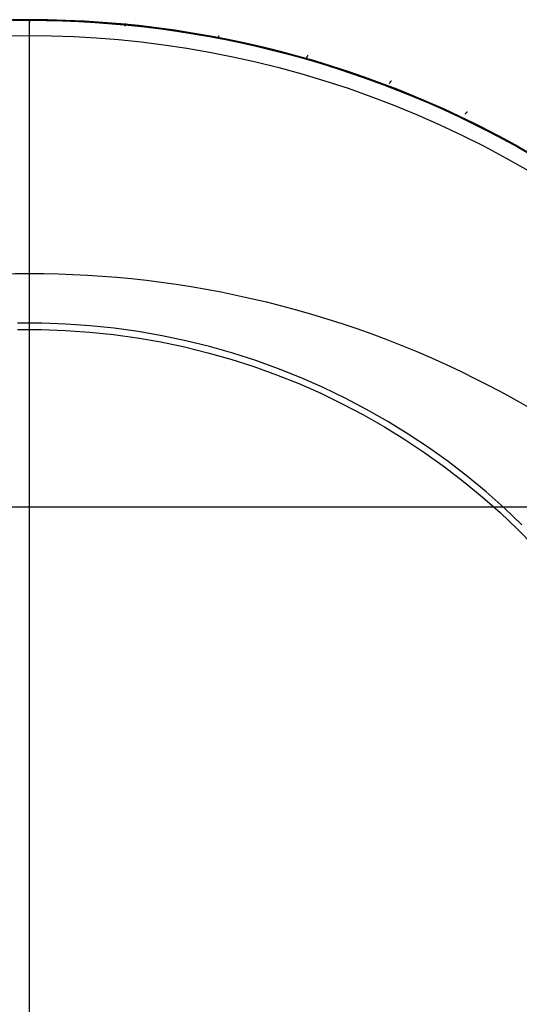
# Model space of a CAD drawing. Header units: millimetres. Extents: x -126 to 126, y -126 to 126.
# Tile 4 of 4: x -1 to 61, y 3 to 126. Entities that reach past the tile are written whole.
import ezdxf

# ---------------------------------------------------------------- set-up
doc = ezdxf.new("R2010")
doc.units = ezdxf.units.MM
doc.header["$MEASUREMENT"] = 0
doc.layers.add('Predefinito', color=5, linetype='Continuous')

msp = doc.modelspace()

# ---------------------------------------------------------------- linework, layer by layer
at = {"layer": 'Predefinito'}
for points in [[(-2.174840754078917, 125.981229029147), (2.174840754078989, 125.981229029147), (6.521930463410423, 125.8310948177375), (10.86124786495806, 125.5310053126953), (15.18762171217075, 125.0813181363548), (19.49589618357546, 124.4825691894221), (23.7809370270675, 123.7354720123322), (28.03763767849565, 122.8409169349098), (32.26092534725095, 121.7999700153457), (36.44576706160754, 120.6138717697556), (40.58717566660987, 119.2840356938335), (44.68021576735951, 117.8120465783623), (48.72000961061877, 116.1996586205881), (52.70174289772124, 114.448793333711), (56.62067052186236, 112.5615372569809), (60.47212222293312, 110.5401394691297), (64.25150815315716, 108.3870089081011)], [(-2.752297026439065, 123.9694513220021), (-7.6e-15, 124), (2.75229702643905, 123.9694513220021), (5.527950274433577, 123.8767200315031), (8.325141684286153, 123.7202166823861), (11.14195029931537, 123.498408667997), (13.97635346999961, 123.2098273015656), (16.82622858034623, 122.8530749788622), (19.68935531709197, 122.4268323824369), (22.56341849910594, 121.9298656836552), (25.44601148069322, 121.3610336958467), (28.33464013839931, 120.7192949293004), (31.22672744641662, 120.0037144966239), (34.11961864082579, 119.2134708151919), (37.01058696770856, 118.3478620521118), (39.8968400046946, 117.4063122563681), (42.77552653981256, 116.3883771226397), (45.64374398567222, 115.2937493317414), (48.49854630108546, 114.1222634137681), (51.33695238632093, 112.8739000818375), (54.15595491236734, 111.5487899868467), (56.95252953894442, 110.1472168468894), (59.72364447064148, 108.6696199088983), (62.46627029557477, 107.1165957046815)], [(1.42e-14, 87.99005625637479), (1.42e-14, 124)], [(61.67906372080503, 62.7530325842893), (59.47631927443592, 64.84456373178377), (57.20269577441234, 66.85881838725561), (54.86090274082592, 68.79339612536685), (52.45373093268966, 70.64599147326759), (49.98404902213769, 72.41439665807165), (47.45480017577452, 74.09650423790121), (44.86899854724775, 75.69030961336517), (42.22972568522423, 77.19391341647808), (39.54012686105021, 78.60552377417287), (36.80340732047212, 79.92345844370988), (34.02282846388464, 81.14614681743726), (31.20170395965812, 82.27213179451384), (28.34339579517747, 83.30007151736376), (25.45131027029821, 84.22874097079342), (22.52889393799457, 85.0570334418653), (19.57962949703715, 85.78396183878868), (16.60703164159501, 86.40865986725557), (13.61464287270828, 86.93038306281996), (10.60602927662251, 87.34850967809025), (7.584776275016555, 87.66254142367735), (4.554484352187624, 87.8721040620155), (1.518764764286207, 87.97694785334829), (-1.518764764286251, 87.97694785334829)], [(-1.505146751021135, 87.18810202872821), (1.505146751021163, 87.18810202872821), (4.513646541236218, 87.0841983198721), (7.516767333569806, 86.87651472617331), (10.51093025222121, 86.56529874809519), (13.49256709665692, 86.15092126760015), (16.45812459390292, 85.63387610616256), (19.40406863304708, 85.0147794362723), (22.32688847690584, 84.29436904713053), (25.22310094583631, 83.4735034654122), (28.08925456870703, 82.5531609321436), (30.92193369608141, 81.5344382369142), (33.71776257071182, 80.41854941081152), (36.47340935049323, 79.20682427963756), (39.18559007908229, 77.90070687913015), (41.85107259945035, 76.50175373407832), (44.46668040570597, 75.0116320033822), (47.02929642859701, 73.43211749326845), (49.53586675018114, 71.76509254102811), (51.9834042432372, 70.01254377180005), (54.36899213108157, 68.17655973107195), (56.68978746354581, 66.25932839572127), (58.94302450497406, 64.26313456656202), (61.12601803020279, 62.1903571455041), (63.23616652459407, 60.04346630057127)], [(-107.1912921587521, 65.00000000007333), (107.191292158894, 64.99999999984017)], [(-6.7970604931e-06, -125.9999999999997), (-6.7970604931e-06, 64.9999999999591)]]:
    msp.add_lwpolyline(points, dxfattribs=at)
at = {"layer": 'Predefinito', "extrusion": (1, 0, 0)}
for points in [[(126, 59.52221844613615), (126, 68)], [(126, 59.52221844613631), (125.9997015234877, 59.49778764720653), (125.9988006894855, 59.47325741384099), (125.997290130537, 59.44864946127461), (125.9951635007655, 59.42398603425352), (125.9924155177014, 59.39928984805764), (125.9890420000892, 59.37458402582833), (125.9850399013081, 59.34989203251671), (125.9804073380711, 59.32523760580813), (125.9751436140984, 59.30064468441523), (125.9692492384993, 59.27613733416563), (125.9627259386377, 59.25173967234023), (125.9555766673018, 59.22747579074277), (125.947805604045, 59.20336967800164), (125.9394181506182, 59.17944514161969), (125.9304209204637, 59.1557257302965), (125.920821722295, 59.13223465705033), (125.91062953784, 59.10899472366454), (125.899854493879, 59.08602824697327), (125.8885078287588, 59.06335698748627), (125.8766018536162, 59.04100208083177), (125.8641499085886, 59.01898397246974), (125.8511663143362, 58.99732235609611), (125.837666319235, 58.97603611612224), (125.8236660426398, 58.95514327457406), (125.8091824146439, 58.93466094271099), (125.7942331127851, 58.91460527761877), (125.7788364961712, 58.89499144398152), (125.7630115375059, 58.87583358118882), (125.7467777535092, 58.85714477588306), (125.7301551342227, 58.83893704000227), (125.7131640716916, 58.82122129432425), (125.6958252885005, 58.8040073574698)], [(124, 70), (126, 68.00000000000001)], [(64.99999999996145, -2.3491e-12), (125.6958252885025, 58.80400735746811)], [(87.2010928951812, 69.614440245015), (87.22222507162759, 69.6406522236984), (87.24422768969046, 69.66613793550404), (87.26707580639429, 69.69086848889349), (87.29074352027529, 69.71481584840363), (87.31520400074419, 69.73795286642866), (87.34042951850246, 69.76025331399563), (87.36639147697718, 69.7816919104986), (87.39306044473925, 69.80224435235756), (87.42040618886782, 69.82188734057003), (87.44839770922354, 69.84059860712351), (87.47700327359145, 69.85835694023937), (87.50619045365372, 69.87514220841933), (87.53592616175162, 69.89093538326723), (87.56617668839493, 69.90571856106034), (87.59690774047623, 69.91947498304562), (87.62808448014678, 69.93218905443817), (87.65967156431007, 69.94384636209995), (87.691633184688, 69.95443369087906), (87.72393310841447, 69.96393903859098), (87.75653471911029, 69.9723516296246), (87.78940105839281, 69.97966192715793), (87.8224948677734, 69.98586164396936), (87.85577863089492, 69.9909437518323), (87.88921461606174, 69.99490248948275), (87.92276491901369, 69.99773336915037), (87.9563915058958, 69.99943318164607), (87.9900562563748, 70)], [(0, 27.00000000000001), (3.720835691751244, 27.06264825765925), (7.437453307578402, 27.25052201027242), (11.14563955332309, 27.56340827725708), (14.84119069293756, 28.00095235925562), (18.51991731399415, 28.56265824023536), (22.17764907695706, 29.24788914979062), (25.81023944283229, 30.05586828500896), (29.41357037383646, 30.98567969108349), (32.98355700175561, 32.03626929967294), (36.51615225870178, 33.20644612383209), (40.00735146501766, 34.49488360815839), (43.45319686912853, 35.90012113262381), (46.84978213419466, 37.42056566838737), (50.19325676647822, 39.05449358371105), (53.47983048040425, 40.80005259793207), (56.70577749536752, 42.65526388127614), (59.8674407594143, 44.61802429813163), (62.96123609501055, 46.68610879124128), (65.98365626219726, 48.85717290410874), (68.93127493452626, 51.12875543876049), (71.8007505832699, 53.49828124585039), (74.5888302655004, 55.96306414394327), (77.2923533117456, 58.52030996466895), (79.90825490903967, 61.16711972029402), (82.43356957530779, 63.90049289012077), (84.86543452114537, 66.71733082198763), (87.2010928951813, 69.61444024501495)]]:
    msp.add_lwpolyline(points, dxfattribs=at)
at = {"layer": 'Predefinito', "extrusion": (0, -0.6958252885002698, 0.7182110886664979)}
msp.add_lwpolyline([(-107.191292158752, 46.68372076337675), (-105.001271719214, 51.58082738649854), (-102.6875336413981, 56.39095202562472), (-100.2527573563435, 61.10514534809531), (-97.70006272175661, 65.71467428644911), (-95.03299844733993, 70.2110741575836), (-92.25552672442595, 74.58619927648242), (-89.37200418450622, 78.83227144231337), (-86.38715937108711, 82.94192569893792), (-83.30606696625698, 86.90825280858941), (-80.13411906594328, 90.72483792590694), (-76.87699384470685, 94.3857950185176), (-73.54062199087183, 97.88579664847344), (-71.84463228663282, 99.5739332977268), (-70.131151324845, 101.2200988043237), (-68.40097547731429, 102.8237945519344), (-66.6549100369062, 104.3845605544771), (-64.89376802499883, 105.9019757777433), (-63.11836899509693, 107.3756583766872), (-61.32953783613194, 108.8052658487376), (-59.52810357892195, 110.1904951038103), (-57.7148982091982, 111.5310824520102), (-55.89075549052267, 112.8268035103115), (-54.05650980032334, 114.0774730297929), (-52.21299498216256, 115.2829446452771), (-50.36104321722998, 116.4431105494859), (-48.50148391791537, 117.557901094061), (-46.63514264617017, 118.627284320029), (-44.76284005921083, 119.6512654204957), (-42.88539088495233, 120.629886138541), (-41.00360292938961, 121.5632241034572), (-39.11827611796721, 122.4513921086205), (-37.2302015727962, 123.2945373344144), (-35.34016072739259, 124.0928405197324), (-33.4489244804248, 124.8465150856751), (-31.55725238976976, 125.5558062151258), (-29.66589190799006, 126.220989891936), (-27.77557766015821, 126.8423719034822), (-25.88703076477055, 127.4202868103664), (-24.00095819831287, 127.9550968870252), (-22.11805220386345, 128.4471910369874), (-20.23898974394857, 128.896983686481), (-18.3644319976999, 129.3049136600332), (-16.49502390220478, 129.671443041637), (-14.6313937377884, 129.9970560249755), (-12.7741527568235, 130.2822577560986), (-10.92389485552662, 130.5275731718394), (-9.081196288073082, 130.7335458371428), (-7.246615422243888, 130.9007367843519), (-5.420692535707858, 131.0297233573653), (-3.60394965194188, 131.1210980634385), (-1.79689041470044, 131.1754674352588), (1.367368e-10, 131.1934509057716), (1.796890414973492, 131.1754674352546), (3.603949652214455, 131.1210980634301), (5.420692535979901, 131.0297233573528), (7.246615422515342, 130.9007367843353), (9.081196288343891, 130.733545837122), (10.92389485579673, 130.5275731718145), (12.77415275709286, 130.2822577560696), (14.63139373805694, 129.9970560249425), (16.49502390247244, 129.6714430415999), (18.36443199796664, 129.3049136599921), (20.23898974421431, 128.896983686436), (22.11805220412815, 128.4471910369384), (24.00095819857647, 127.9550968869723), (25.88703076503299, 127.4202868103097), (27.77557766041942, 126.8423719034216), (29.66589190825, 126.2209898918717), (31.55725239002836, 125.5558062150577), (33.448924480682, 124.8465150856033), (35.34016072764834, 124.092840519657), (37.23020157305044, 123.2945373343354), (39.1182761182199, 122.4513921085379), (41.00360292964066, 121.5632241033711), (42.88539088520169, 120.6298861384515), (44.76284005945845, 119.6512654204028), (46.63514264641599, 118.6272843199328), (48.50148391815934, 117.5579010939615), (50.36104321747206, 116.4431105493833), (52.21299498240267, 115.2829446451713), (54.05650980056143, 114.077473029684), (55.89075549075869, 112.8268035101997), (57.7148982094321, 111.5310824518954), (59.52810357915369, 110.1904951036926), (61.32953783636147, 108.8052658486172), (63.11836899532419, 107.375658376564), (64.89376802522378, 105.9019757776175), (66.65491003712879, 104.3845605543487), (68.40097547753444, 102.8237945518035), (70.1311513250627, 101.2200988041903), (71.84463228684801, 99.57393329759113), (73.54062199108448, 97.88579664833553), (76.87699384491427, 94.38579501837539), (80.1341190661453, 90.72483792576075), (83.30606696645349, 86.9082528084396), (86.38715937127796, 82.94192569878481), (89.37200418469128, 78.83227144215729), (92.25552672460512, 74.58619927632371), (95.0329984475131, 70.2110741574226), (97.70006272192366, 65.71467428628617), (100.2527573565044, 61.10514534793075), (102.6875336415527, 56.39095202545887), (105.0012717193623, 51.5808273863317), (107.191292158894, 46.68372076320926)], dxfattribs=at)
at = {"layer": 'Predefinito', "extrusion": (0.9958411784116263, -0.06543351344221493, -0.06339402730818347)}
msp.add_lwpolyline([(125.9999999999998, 59.1424358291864), (125.999700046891, 59.11794468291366), (125.9987947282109, 59.09335333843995), (125.9972766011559, 59.06868367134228), (125.9951392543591, 59.0439580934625), (125.9923773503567, 59.01919949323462), (125.9889866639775, 58.99443117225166), (125.9849641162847, 58.96967677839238), (125.9803078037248, 58.94496023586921), (125.9750170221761, 58.92030567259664), (125.9690922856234, 58.89573734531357), (125.9625353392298, 58.87127956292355), (125.9553491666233, 58.84695660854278), (125.9475379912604, 58.82279266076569), (125.9391072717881, 58.79881171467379), (125.93006369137, 58.77503750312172), (125.9204151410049, 58.75149341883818), (125.9101706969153, 58.72820243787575), (125.8993405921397, 58.70518704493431), (125.887936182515, 58.68246916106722), (125.875969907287, 58.66007007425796), (125.8634552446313, 58.63801037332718), (125.8504066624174, 58.6163098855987), (125.8368395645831, 58.59498761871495), (125.8227702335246, 58.57406170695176), (125.8082157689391, 58.55354936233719), (125.7931940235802, 58.5334668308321), (125.7777235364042, 58.51382935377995), (125.7618234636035, 58.49465113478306), (125.7455135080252, 58.47594531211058), (125.7288138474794, 58.45772393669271), (125.7117450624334, 58.43999795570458), (125.6943280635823, 58.42277720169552)], dxfattribs=at)
at = {"layer": 'Predefinito', "extrusion": (0.9835308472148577, -0.1298097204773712, -0.1257637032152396)}
msp.add_lwpolyline([(126.0000000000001, 58.01668451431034), (125.999695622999, 57.99201345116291), (125.9987768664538, 57.96723988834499), (125.9972360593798, 57.94238618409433), (125.9950665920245, 57.91747525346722), (125.9922629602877, 57.8925305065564), (125.9888208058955, 57.86757578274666), (125.9847369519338, 57.84263528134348), (125.9800094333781, 57.81773348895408), (125.9746375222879, 57.7928951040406), (125.9686217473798, 57.76814495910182), (125.9619639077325, 57.74350794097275), (125.9546670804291, 57.71900890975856), (125.9467356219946, 57.69467261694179), (125.9381751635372, 57.67052362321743), (125.9289925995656, 57.6465862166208), (125.9191960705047, 57.62288433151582), (125.9087949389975, 57.59944146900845), (125.8977997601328, 57.57628061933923), (125.8862222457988, 57.5534241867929), (125.8740752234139, 57.53089391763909), (125.8613725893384, 57.50871083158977), (125.8481292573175, 57.48689515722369), (125.8343611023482, 57.46546627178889), (125.8200849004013, 57.44444264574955), (125.8053182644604, 57.42384179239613), (125.7900795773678, 57.40368022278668), (125.7743879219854, 57.38397340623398), (125.7582630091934, 57.36473573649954), (125.7417251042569, 57.34598050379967), (125.7247949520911, 57.32771987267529), (125.7074937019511, 57.30996486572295), (125.689842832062, 57.29272535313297)], dxfattribs=at)
at = {"layer": 'Predefinito', "extrusion": (0.9635468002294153, -0.1921500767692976, -0.186160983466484)}
msp.add_lwpolyline([(125.9999999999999, 56.18408747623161), (125.9996882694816, 56.1591202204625), (125.9987471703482, 56.13404659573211), (125.9971686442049, 56.10888977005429), (125.9949457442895, 56.08367350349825), (125.992072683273, 56.05842208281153), (125.9885448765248, 56.03316025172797), (125.9843589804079, 56.00791313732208), (125.9795129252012, 55.98270617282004), (125.9740059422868, 55.95756501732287), (125.9678385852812, 55.93251547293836), (125.9610127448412, 55.907583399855), (125.9535316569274, 55.88279462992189), (125.9453999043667, 55.85817487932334), (125.936623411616, 55.83374966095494), (125.9272094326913, 55.80954419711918), (125.9171665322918, 55.78558333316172), (125.9065045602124, 55.76189145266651), (125.895234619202, 55.73849239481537), (125.8833690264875, 55.71540937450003), (125.8709212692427, 55.69266490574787), (125.8579059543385, 55.67028072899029), (125.8443387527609, 55.64827774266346), (125.8302363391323, 55.62667593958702), (125.8156163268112, 55.60549434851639), (125.8004971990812, 55.58475098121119), (125.7848982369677, 55.56446278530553), (125.7688394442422, 55.54464560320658), (125.7523414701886, 55.52531413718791), (125.7354255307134, 55.50648192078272), (125.7181133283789, 55.48816129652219), (125.7004269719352, 55.47036340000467), (125.6823888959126, 55.45309815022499)], dxfattribs=at)
at = {"layer": 'Predefinito', "extrusion": (0.936621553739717, -0.2516200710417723, -0.2437773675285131)}
msp.add_lwpolyline([(125.9999999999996, 53.70468576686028), (125.9996780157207, 53.67931127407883), (125.9987057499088, 53.65382492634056), (125.9970745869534, 53.62825103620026), (125.9947770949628, 53.60261455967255), (125.9918070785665, 53.5769410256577), (125.9881596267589, 53.55125646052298), (125.98383115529, 53.52558730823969), (125.978819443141, 53.49996034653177), (125.9731236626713, 53.4744025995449), (125.9667444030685, 53.44894124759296), (125.9596836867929, 53.42360353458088), (125.9519449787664, 53.39841667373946), (125.9435331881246, 53.37340775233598), (125.934454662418, 53.34860363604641), (125.924717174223, 53.32403087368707), (125.9143299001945, 53.29971560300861), (125.9033033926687, 53.27568345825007), (125.8916495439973, 53.2519594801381), (125.879381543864, 53.22856802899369), (125.8665138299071, 53.20553270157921), (125.853062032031, 53.1828762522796), (125.8390429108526, 53.16062051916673), (125.8244742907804, 53.13878635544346), (125.809374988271, 53.11739356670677), (125.7937647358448, 53.09646085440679), (125.777664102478, 53.07600576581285), (125.761094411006, 53.0560446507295), (125.7440776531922, 53.03659262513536), (125.7266364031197, 53.01766354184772), (125.708793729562, 52.99926996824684), (125.6905731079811, 52.98142317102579), (125.6719983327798, 52.96413310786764)], dxfattribs=at)
at = {"layer": 'Predefinito', "extrusion": (0.9036618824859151, -0.3075715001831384, -0.2979848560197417)}
msp.add_lwpolyline([(126, 50.65291589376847), (125.9996649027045, 50.62702994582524), (125.998652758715, 50.60102497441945), (125.9969542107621, 50.5749267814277), (125.9945611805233, 50.54876188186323), (125.991466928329, 50.52255742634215), (125.9876661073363, 50.49634111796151), (125.9831548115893, 50.47014112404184), (125.9779306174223, 50.44398598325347), (125.9719926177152, 50.41790450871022), (125.9653414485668, 50.39192568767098), (125.9579793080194, 50.36607857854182), (125.9499099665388, 50.34039220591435), (125.9411387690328, 50.31489545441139), (125.931672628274, 50.28961696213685), (125.921520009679, 50.26458501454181), (125.910690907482, 50.23982743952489), (125.8991968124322, 50.21537150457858), (125.8870506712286, 50.19124381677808), (125.8742668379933, 50.16747022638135), (125.8608610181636, 50.14407573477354), (125.8468502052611, 50.12108440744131), (125.8322526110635, 50.09851929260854), (125.81708758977, 50.07640234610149), (125.8013755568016, 50.05475436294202), (125.7851379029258, 50.03359491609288), (125.7683969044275, 50.01294230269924), (125.7511756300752, 49.99281349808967), (125.733497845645, 49.97322411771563), (125.7153879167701, 49.95418838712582), (125.6968707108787, 49.93571911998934), (125.6779714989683, 49.91782770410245), (125.6587158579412, 49.90052409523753)], dxfattribs=at)
at = {"layer": 'Predefinito', "extrusion": (0.8656610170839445, -0.3595584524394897, -0.3483514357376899)}
msp.add_lwpolyline([(126.0000000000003, 47.11047389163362), (125.9996489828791, 47.08398028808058), (125.9985883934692, 47.05735872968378), (125.9968079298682, 47.03063686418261), (125.9942986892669, 47.00384314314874), (125.9910532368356, 46.9770067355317), (125.9870656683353, 46.95015743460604), (125.9823316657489, 46.92332555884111), (125.9768485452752, 46.89654184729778), (125.9706152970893, 46.86983735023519), (125.9636326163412, 46.84324331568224), (125.9559029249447, 46.81679107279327), (125.9474303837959, 46.79051191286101), (125.9382208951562, 46.76443696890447), (125.9282820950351, 46.73859709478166), (125.9176233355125, 46.71302274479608), (125.9062556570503, 46.68774385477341), (125.8941917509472, 46.66278972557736), (125.8814459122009, 46.63818891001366), (125.8680339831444, 46.61396910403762), (125.8539732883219, 46.59015704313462), (125.839282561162, 46.56677840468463), (125.8239818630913, 46.54385771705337), (125.8080924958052, 46.52141827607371), (125.7916369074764, 46.49948206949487), (125.7746385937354, 46.47806970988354), (125.7571219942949, 46.4572003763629), (125.7391123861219, 46.43689176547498), (125.7206357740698, 46.41716005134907), (125.7017187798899, 46.3980198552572), (125.6823885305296, 46.37948422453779), (125.6626725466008, 46.36156462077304), (125.6425986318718, 46.34427091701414)], dxfattribs=at)
at = {"layer": 'Predefinito', "extrusion": (0.823618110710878, -0.4073296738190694, -0.3946336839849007)}
msp.add_lwpolyline([(125.9999999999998, 43.15974355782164), (125.999630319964, 43.13255489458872), (125.9985128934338, 43.10522749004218), (125.9966362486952, 43.07779120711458), (125.9939904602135, 43.05027682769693), (125.9905672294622, 43.02271595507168), (125.9863599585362, 42.99514090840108), (125.9813638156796, 42.96758460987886), (125.9755757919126, 42.94008046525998), (125.9689947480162, 42.91266223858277), (125.9616214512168, 42.88536392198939), (125.9534586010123, 42.85821960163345), (125.9445108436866, 42.83126332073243), (125.9347847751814, 42.8045289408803), (125.9242889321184, 42.77805000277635), (125.9130337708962, 42.75185958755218), (125.901031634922, 42.72599017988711), (125.8882967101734, 42.70047353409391), (125.8748449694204, 42.67534054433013), (125.8606941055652, 42.65062112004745), (125.8458634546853, 42.62634406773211), (125.830373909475, 42.60253697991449), (125.8142478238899, 42.57922613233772), (125.7975089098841, 42.55643639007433), (125.7801821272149, 42.53419112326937), (125.7622935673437, 42.51251213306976), (125.7438703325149, 42.49141958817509), (125.7249404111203, 42.47093197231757), (125.7055325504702, 42.45106604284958), (125.6856761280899, 42.431836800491), (125.6654010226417, 42.41325747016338), (125.6447374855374, 42.39533949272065), (125.6237160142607, 42.37809252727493)], dxfattribs=at)
at = {"layer": 'Predefinito', "extrusion": (0, 1, 0)}
msp.add_lwpolyline([(81.64546747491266, 29.40200367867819), (-81.64546747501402, 29.40200367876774)], dxfattribs=at)
at = {"layer": 'Predefinito', "extrusion": (-0.6026023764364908, 0.34791264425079, 0.7182110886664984)}
msp.add_lwpolyline([(107.1912921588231, 46.68372076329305), (105.6753081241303, 50.11175464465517), (104.102789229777, 53.49005492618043), (101.7772291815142, 58.19253451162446), (99.34215116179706, 62.78628660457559), (96.80015628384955, 67.26634769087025), (94.15399904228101, 71.62791735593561), (91.40650868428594, 75.8662802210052), (88.56065982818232, 79.97689765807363), (85.6194976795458, 83.95532271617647), (82.58620417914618, 87.79729808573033), (79.46402738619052, 91.49866438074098), (76.25634287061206, 95.05546393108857), (72.96658756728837, 98.46384281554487), (71.2920424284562, 100.1112333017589), (69.59831614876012, 101.7201600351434), (67.88586023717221, 103.2901814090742), (66.15513963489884, 104.8208837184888), (64.40662237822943, 106.3118604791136), (62.64077650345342, 107.7627052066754), (60.85807334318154, 109.1730184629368), (59.0589963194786, 110.5424298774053), (57.2440316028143, 111.8705765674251), (55.41366536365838, 113.1570956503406), (53.56838672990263, 114.401631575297), (51.70869552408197, 115.6038589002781), (49.83509395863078, 116.7634599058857), (47.94808424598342, 117.8801168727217), (46.0481712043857, 118.953519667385), (44.13586890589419, 119.9833891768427), (42.21169344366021, 120.9694542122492), (40.27616091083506, 121.9114435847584), (38.32978964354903, 122.8090939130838), (36.37310575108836, 123.6621736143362), (34.40663698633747, 124.4704591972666), (32.43091110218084, 125.2337271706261), (30.44645772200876, 125.9517620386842), (28.45381272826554, 126.6243807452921), (26.45351326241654, 127.2514084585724), (24.44609646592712, 127.8326703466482), (22.43210097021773, 128.3679997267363), (20.41207012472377, 128.8572628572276), (18.38654814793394, 129.3003343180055), (16.35607925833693, 129.6970886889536), (14.32120877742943, 130.047408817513), (12.28248518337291, 130.3512108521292), (10.24045742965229, 130.6084193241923), (8.195674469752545, 130.8189587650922), (6.148685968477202, 130.9827620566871), (4.100043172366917, 131.099795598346), (2.050297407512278, 131.1700341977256), (3.9186e-12, 131.1934526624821), (-2.050297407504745, 131.1700341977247), (-4.100043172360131, 131.0997955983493), (-6.148685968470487, 130.9827620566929), (-8.195674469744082, 130.8189587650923), (-10.24045742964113, 130.6084193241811), (-12.28248518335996, 130.3512108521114), (-14.32120877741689, 130.0474088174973), (-16.35607925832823, 129.6970886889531), (-18.38654814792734, 129.3003343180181), (-20.41207012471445, 128.8572628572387), (-22.43210097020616, 128.36799972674), (-24.44609646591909, 127.8326703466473), (-26.45351326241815, 127.251408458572), (-28.45381272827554, 126.6243807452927), (-30.44645772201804, 125.951762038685), (-32.43091110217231, 125.2337271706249), (-34.40663698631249, 124.4704591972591), (-36.3731057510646, 123.6621736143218), (-38.32978964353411, 122.8090939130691), (-40.27616091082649, 121.9114435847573), (-42.21169344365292, 120.9694542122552), (-44.13586890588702, 119.9833891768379), (-46.04817120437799, 118.953519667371), (-47.94808424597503, 117.8801168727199), (-49.83509395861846, 116.7634599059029), (-51.70869552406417, 115.6038589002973), (-53.56838672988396, 114.4016315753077), (-55.41366536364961, 113.157095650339), (-57.2440316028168, 111.8705765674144), (-59.05899631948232, 110.5424298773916), (-60.85807334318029, 109.1730184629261), (-62.64077650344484, 107.7627052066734), (-64.40662237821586, 106.3118604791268), (-66.15513963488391, 104.8208837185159), (-67.88586023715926, 103.2901814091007), (-69.59831614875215, 101.7201600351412), (-71.29204242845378, 100.1112333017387), (-72.96658756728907, 98.4638428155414), (-76.25634287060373, 95.05546393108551), (-79.46402738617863, 91.49866438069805), (-82.58620417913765, 87.79729808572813), (-85.6194976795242, 83.95532271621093), (-88.56065982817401, 79.97689765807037), (-91.40650868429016, 75.86628022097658), (-94.15399904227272, 71.62791735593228), (-96.8001562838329, 67.26634769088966), (-99.3421511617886, 62.78628660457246), (-101.7772291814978, 58.19253451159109), (-104.1027892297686, 53.49005492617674), (-105.67530812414, 50.1117546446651), (-107.1912921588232, 46.68372076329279)], dxfattribs=at)
at = {"layer": 'Predefinito'}
for points in [[(61.36839270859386, 110.0447821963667, 44.18738577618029), (59.54222820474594, 111.0434510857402, 45.14727557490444), (57.69025275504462, 112.0168251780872, 46.08285289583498), (55.81299808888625, 112.9640095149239, 46.99324643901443), (53.91099593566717, 113.8841091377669, 47.87758490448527), (51.98477802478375, 114.7762290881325, 48.73499699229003), (50.03334227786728, 115.6402106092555, 49.56529061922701), (48.05609770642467, 116.4757496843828, 50.36820171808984), (46.05419267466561, 117.2817334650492, 51.142751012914), (44.02877554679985, 118.0570491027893, 51.887959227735), (41.98219379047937, 118.8002533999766, 52.60241620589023), (39.91579207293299, 119.5104104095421, 53.28510462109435), (37.82921455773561, 120.1871681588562, 53.93563444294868), (35.72210540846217, 120.8301746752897, 54.55361564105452), (33.58788476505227, 121.4406676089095, 55.14026810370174), (31.43235656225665, 122.0162880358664, 55.6934112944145), (29.25856805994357, 122.5557747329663, 56.2118650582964), (27.06956651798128, 123.0578664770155, 56.69444924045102), (24.86808044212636, 123.5215719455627, 57.14019221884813), (22.65511809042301, 123.9465448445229, 57.54871361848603), (20.4311463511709, 124.3324914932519, 57.91972015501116), (18.19663211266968, 124.6791182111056, 58.25291854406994), (15.95203023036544, 124.9861338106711, 58.54801550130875), (13.6978290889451, 125.253233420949, 58.80471774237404), (11.43454587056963, 125.4801028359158, 59.02273198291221), (9.162697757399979, 125.6664278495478, 59.20176493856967), (6.882801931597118, 125.8118942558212, 59.34152332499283), (4.595375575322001, 125.9161878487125, 59.44171385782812), (2.300935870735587, 125.9789944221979, 59.50204325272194), (-1.1648e-12, 125.9999997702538, 59.52221822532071), (-2.298971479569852, 125.9790302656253, 59.50207769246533)], [(-2.059203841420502, 125.9039526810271, 59.1159267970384), (1.367064e-10, 125.920821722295, 59.13223465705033), (2.059203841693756, 125.9039526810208, 59.1159267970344), (4.117855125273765, 125.8533620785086, 59.06701920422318), (6.175401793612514, 125.7690706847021, 58.98553198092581), (8.23129145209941, 125.6510939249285, 58.87148006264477), (10.28497137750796, 125.4994515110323, 58.72488253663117), (12.33589154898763, 125.3141960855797, 58.54579035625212), (14.3835026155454, 125.0953844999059, 58.33425855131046), (16.42725421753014, 124.8430683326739, 58.09033705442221), (18.46659584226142, 124.5573034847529, 57.81407998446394), (20.50098236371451, 124.2381784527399, 57.50557300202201), (22.52986949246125, 123.8857859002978, 57.16490580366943), (24.55271126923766, 123.5002133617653, 56.79216312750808), (26.56896176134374, 123.0815527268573, 56.38743392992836), (28.57808307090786, 122.6299279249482, 55.95083817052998), (30.57953830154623, 122.1454670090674, 55.48249980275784), (32.57278824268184, 121.628293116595, 54.98253802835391), (34.55729389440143, 121.0785337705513, 54.45107629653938), (36.5325268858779, 120.4963477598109, 53.88826831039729), (38.49796001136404, 119.8818979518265, 53.29427172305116), (40.45306312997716, 119.2353425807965, 52.66923970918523), (42.39730650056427, 118.5568442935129, 52.01332971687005), (44.33017353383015, 117.8465960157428, 51.32672849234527), (46.25114896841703, 117.1047947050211, 50.60962668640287), (48.1597140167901, 116.3316330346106, 49.86221080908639), (50.0553504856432, 115.5273081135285, 49.08467166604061), (51.93755576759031, 114.6920461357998, 48.27722820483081), (53.80582874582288, 113.8260772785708, 47.44010323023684), (55.65966422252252, 112.9296278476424, 46.57351580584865), (57.49855779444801, 112.0029286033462, 45.6776893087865), (59.32202297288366, 111.0462379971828, 44.75287390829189), (61.12957492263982, 110.0598184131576, 43.79932358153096), (62.92072421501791, 109.0439288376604, 42.81728902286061)]]:
    msp.add_polyline3d(points, dxfattribs=at)

doc.saveas('drawing.dxf')
